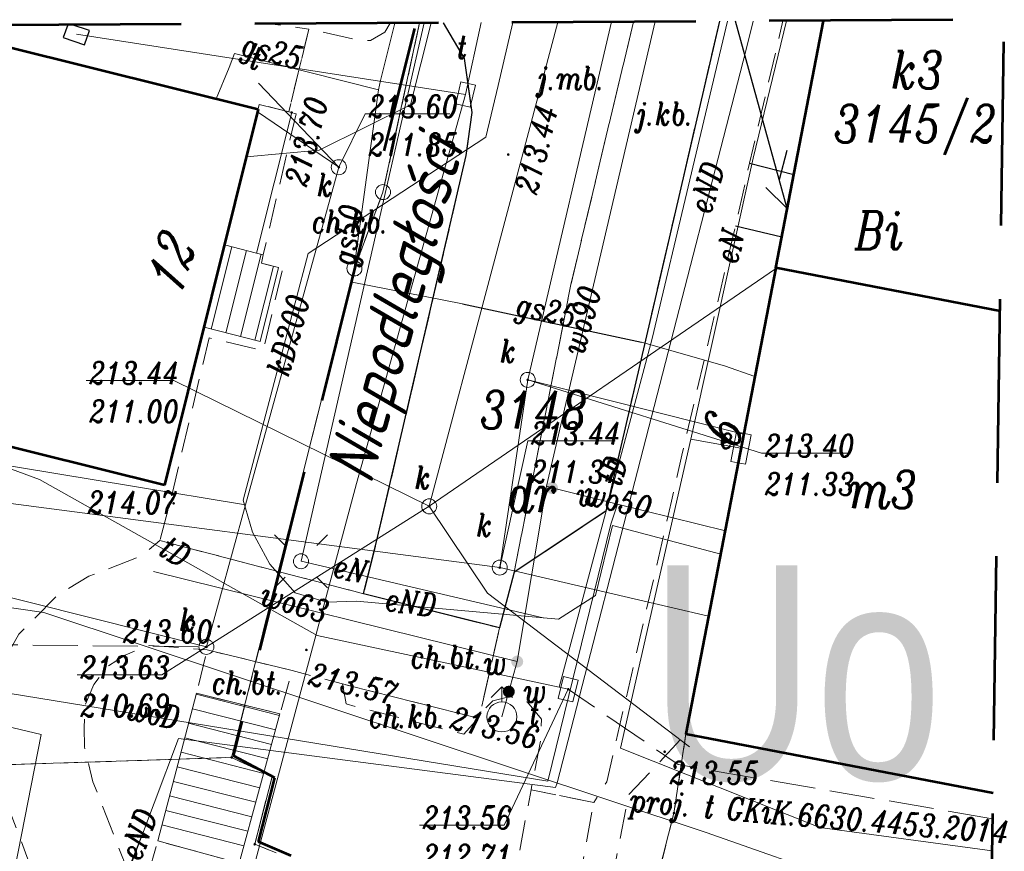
# Model space of a CAD drawing. Header units: metres. Extents: x 7415312 to 7415578, y 5538064 to 5538378.
# Tile 63 of 83: x 7415450 to 7415482, y 5538311 to 5538339. Entities that reach past the tile are written whole.
import ezdxf

# ---------------------------------------------------------------- set-up
doc = ezdxf.new("R2010")
doc.units = ezdxf.units.M
doc.header["$MEASUREMENT"] = 0
for name, pattern in [('1.0_0.5', [1.5, 1, -0.5]), ('1.5_0.5', [2, 1.5, -0.5]), ('DGN Style 3', [8.565382, 6.11813, -2.447252]), ('DGN Style 4', [9.795126, 4.894504, -2.447252, 0.006118, -2.447252]), ('EGBK02-500', [2, 1.5, -0.5]), ('EGBU01-500', [1, 0.5, -0.5])]:
    doc.linetypes.add(name, pattern=pattern)
for name, color, linetype, lineweight in [('202-punkt graniczny', 7, 'Continuous', 0), ('203-punkt graniczny', 7, 'Continuous', 0), ('352-schody', 7, 'Continuous', 0), ('994-Nazwa ulicy', 7, 'Continuous', 0), ('chodnik', 7, 'Continuous', 0), ('chodnik-Atr17', 7, 'Continuous', 0), ('EGBB01', 7, 'Continuous', 0), ('EGBD03', 3, 'Continuous', 0), ('EGBK02', 7, 'Continuous', 0), ('EGBU01', 7, 'Continuous', 0), ('hydrant', 7, 'Continuous', 0), ('inny obiekt zagospodarowania terenu', 7, 'Continuous', 0), ('jezdnia', 7, 'Continuous', 0), ('jezdnia-Atr17', 7, 'Continuous', 0), ('krawężnik', 7, 'Continuous', 0), ('latarnia', 7, 'Continuous', 0), ('LIN_Linie Rozgraniczajace', 3, 'Continuous', 53), ('obudowa ochronna przewodu', 7, 'Continuous', 0), ('pikieta sztuczna', 7, 'Continuous', 0), ('pikieta sztuczna-Atr2', 7, 'Continuous', 0), ('podjazd dla osób niepełnosprawnych', 7, 'Continuous', 0), ('przewód ciepłowniczy', 7, 'Continuous', 0), ('przewód elektroenergetyczny podziemny', 7, 'Continuous', 0), ('przewód elektroenergetyczny podziemny-Atr1', 7, 'Continuous', 0), ('przewód gazowy', 7, 'Continuous', 0), ('przewód gazowy-Atr1', 7, 'Continuous', 0), ('przewód kanalizacyjny', 7, 'Continuous', 0), ('przewód kanalizacyjny - ob. projektowany', 7, 'Continuous', 0), ('przewód kanalizacyjny-Atr1', 7, 'Continuous', 0), ('przewód telekomunikacyjny napowietrzny', 7, 'Continuous', 0), ('przewód telekomunikacyjny podziemny', 7, 'Continuous', 0), ('przewód telekomunikacyjny podziemny - ob. projektowany', 7, 'Continuous', 0), ('przewód telekomunikacyjny podziemny - ob. projektowany-Atr1', 7, 'Continuous', 0), ('przewód telekomunikacyjny podziemny-Atr1', 7, 'Continuous', 0), ('przewód wodociągowy', 7, 'Continuous', 0), ('przewód wodociągowy-Atr1', 7, 'Continuous', 0), ('rzedna', 7, 'Continuous', 0), ('rzedna-Atr2', 7, 'Continuous', 0), ('rzedna-Atr3', 7, 'Continuous', 0), ('schody w ciągu komunikacyjnym', 7, 'Continuous', 0), ('studnia kanalizacyjna', 7, 'Continuous', 0), ('studnia kanalizacyjna-Atr17', 7, 'Continuous', 0), ('szafa elektroenergetyczna lub kontener', 7, 'Continuous', 0), ('szafa elektroenergetyczna lub kontener-Atr17', 7, 'Continuous', 0), ('Warstwa 15', 7, 'Continuous', 0), ('Warstwa 2', 7, 'Continuous', 0), ('właz do komory lub kanału - okrągły', 7, 'Continuous', 0), ('właz do komory lub kanału - okrągły-Atr17', 7, 'Continuous', 0), ('właz do komory lub kanału - prostokątny', 7, 'Continuous', 0), ('właz do komory lub kanału - prostokątny-Atr17', 7, 'Continuous', 0), ('zasuwa lub zawór', 7, 'Continuous', 0), ('zasuwa lub zawór-Atr17', 7, 'Continuous', 0)]:
    doc.layers.add(name, color=color, linetype=linetype, lineweight=lineweight)
doc.styles.get("Standard").update_dxf_attribs({"font": 'Working1250.shx', "width": 0.75})

# ---------------------------------------------------------------- blocks, each defined once
blk = doc.blocks.new('US15')
at = {"color": 0, "linetype": 'Continuous', "lineweight": 13, "ltscale": 10}
blk.add_circle((0, 0), 2.5, dxfattribs=at)
blk = doc.blocks.new('US22')
at = {"color": 0, "linetype": 'Continuous', "lineweight": 13, "ltscale": 10}
blk.add_circle((0, 0), 2.5, dxfattribs=at)
blk = doc.blocks.new('SM01')
at = {"color": 0, "linetype": 'Continuous', "lineweight": 13, "ltscale": 10}
for p, q in [((-5.3, 5.31), (-8.83, 8.84)), ((5.31, 5.31), (8.84, 8.84)), ((-5.3, -5.3), (-8.83, -8.83)), ((5.31, -5.3), (8.84, -8.83))]:
    blk.add_line(p, q, dxfattribs=at)
blk.add_circle((0, 0), 2.5, dxfattribs=at)
blk = doc.blocks.new('SUPWP')
at = {"color": 0, "linetype": 'Continuous', "ltscale": 10, "flags": 128}
blk.add_lwpolyline([(-3.75, -2.5), (3.75, -2.5), (3.75, 2.5), (-3.75, 2.5), (-3.75, -2.5)], close=True, dxfattribs=at)
blk = doc.blocks.new('SUWH')
at = {"color": 0, "linetype": 'Continuous', "lineweight": -2, "ltscale": 10}
for p in [(-3.54, 6.46), (0, 5), (3.54, 6.46)]:
    blk.add_line(p, (0, 10), dxfattribs=at)
blk.add_circle((0, 0), 5, dxfattribs=at)
blk = doc.blocks.new('US18')
at = {"color": 0, "linetype": 'Continuous', "lineweight": 13, "ltscale": 10}
for p, q in [((-5, -2.5), (-5, 2.5)), ((-5, 2.5), (5, 2.5)), ((5, -2.5), (5, 2.5)), ((-5, -2.5), (5, -2.5))]:
    blk.add_line(p, q, dxfattribs=at)
blk = doc.blocks.new('203_1')
at = {"layer": '203-punkt graniczny', "linetype": 'Continuous', "lineweight": 0}
h = blk.add_hatch(color=7, dxfattribs=at)
edge = h.paths.add_edge_path()
edge.add_arc((0, 0), 0.45, 0, 360)
blk = doc.blocks.new('202_1')
at = {"layer": '202-punkt graniczny', "color": 7, "linetype": 'Continuous', "lineweight": 0}
blk.add_circle((0, 0), 2.5, dxfattribs=at)
blk = doc.blocks.new('PW01_1')
at = {"layer": 'pikieta sztuczna', "linetype": 'Continuous', "lineweight": 13}
h = blk.add_hatch(color=7, dxfattribs=at)
edge = h.paths.add_edge_path()
edge.add_arc((0, 0), 0.45, 0, 360)
blk = doc.blocks.new('PW01_3')
at = {"layer": 'rzedna', "linetype": 'Continuous', "lineweight": 13}
h = blk.add_hatch(color=14, dxfattribs=at)
edge = h.paths.add_edge_path()
edge.add_arc((0, 0), 0.45, 0, 360)
blk = doc.blocks.new('PW01_4')
at = {"layer": 'rzedna', "linetype": 'Continuous', "lineweight": 13}
h = blk.add_hatch(color=40, dxfattribs=at)
edge = h.paths.add_edge_path()
edge.add_arc((0, 0), 0.45, 0, 360)
blk = doc.blocks.new('US25_1')
at = {"layer": 'zasuwa lub zawór', "linetype": 'Continuous', "lineweight": 0}
h = blk.add_hatch(color=161, dxfattribs=at)
edge = h.paths.add_edge_path()
edge.add_arc((0, 0), 2, 0, 360)
blk = doc.blocks.new('US25_2')
at = {"layer": 'zasuwa lub zawór', "linetype": 'Continuous', "lineweight": 0}
h = blk.add_hatch(color=161, dxfattribs=at)
edge = h.paths.add_edge_path()
edge.add_arc((0, 0), 2, 0, 360)

msp = doc.modelspace()

# ---------------------------------------------------------------- linework, layer by layer
at = {"color": 7, "linetype": 'Continuous'}
for p, q in [((7415475.23, 5538332.7), (7415473.506, 5538338.941)), ((7415475.215, 5538334.632), (7415474.964, 5538333.664)), ((7415475.23, 5538332.7), (7415474.517, 5538333.402))]:
    msp.add_line(p, q, dxfattribs=at)
at = {"color": 7, "linetype": 'Continuous', "flags": 128}
msp.add_lwpolyline([(7415451.27, 5538338.82), (7415451.124, 5538338.395), (7415451.834, 5538338.152), (7415451.996, 5538338.625), (7415451.423, 5538338.821)], dxfattribs=at)
at = {"layer": '352-schody', "color": 7, "linetype": 'Continuous', "lineweight": 13, "flags": 128}
msp.add_lwpolyline([(7415456.49, 5538331.49), (7415457.56, 5538331.22), (7415457.78, 5538331.16), (7415457.72, 5538330.89), (7415458.29, 5538330.74), (7415457.68, 5538328.28), (7415455.81, 5538328.75), (7415456.49, 5538331.49)], close=True, dxfattribs=at)
msp.add_lwpolyline([(7415456.49, 5538331.49), (7415457.56, 5538331.22), (7415457.78, 5538331.16), (7415457.72, 5538330.89), (7415458.29, 5538330.74), (7415457.68, 5538328.28), (7415455.81, 5538328.75), (7415456.49, 5538331.49)], close=True, dxfattribs=at)
for points in [[(7415456.052, 5538328.689), (7415456.741, 5538331.427)], [(7415456.537, 5538328.567), (7415457.225, 5538331.304)], [(7415457.022, 5538328.445), (7415457.709, 5538331.179)], [(7415457.507, 5538328.323), (7415458.125, 5538330.783)]]:
    msp.add_lwpolyline(points, dxfattribs=at)
at = {"layer": 'chodnik', "color": 7, "linetype": '1.0_0.5', "lineweight": 13, "flags": 128}
for points in [[(7415446.418, 5538338.794), (7415457.61, 5538336.01), (7415457.65, 5538336.17), (7415458.63, 5538335.92), (7415459.3, 5538338.68), (7415457.992, 5538338.857)], [(7415462.004, 5538338.879), (7415461.83, 5538338.58), (7415461.35, 5538338.3), (7415460.97, 5538338.3), (7415459.3, 5538338.68), (7415458.63, 5538335.92), (7415458.88, 5538335.86), (7415457.78, 5538331.16), (7415457.72, 5538330.89), (7415458.29, 5538330.74), (7415458.43, 5538330.7), (7415457.78, 5538327.97), (7415455.98, 5538328.4), (7415454.77, 5538323.3), (7415454.34, 5538321.65), (7415461.12, 5538319.88), (7415461.59, 5538321.75), (7415464.54, 5538334.47), (7415464.74, 5538335.9), (7415464.48, 5538337.7), (7415463.785, 5538338.888)], [(7415472.976, 5538338.938), (7415469.19, 5538322.63), (7415466.14, 5538320.6), (7415465.65, 5538318.74), (7415465.01, 5538315.9), (7415465.43, 5538316.31), (7415466.05, 5538316.47), (7415466.58, 5538316.27), (7415467.05, 5538315.7), (7415467.02, 5538314.97), (7415466.7, 5538313.35), (7415468.79, 5538312.93), (7415469.22, 5538313.62), (7415471.38, 5538322.96), (7415471.72, 5538324.49), (7415473.57, 5538332.39), (7415473.91, 5538333.92), (7415475.086, 5538338.95)], [(7415481.928, 5538302.593), (7415479.37, 5538304.11), (7415478.79, 5538303.03), (7415473.92, 5538305.52), (7415468.44, 5538308.05), (7415467.98, 5538308.59), (7415468.79, 5538312.93), (7415466.7, 5538313.35), (7415465.62, 5538307.62), (7415465.87, 5538307.59), (7415466.87, 5538307.13), (7415481.881, 5538299.323)]]:
    msp.add_lwpolyline(points, dxfattribs=at)
for points in [[(7415448.81, 5538314.47), (7415449.36, 5538312.61), (7415450.71, 5538308.97), (7415451.74, 5538306.29), (7415451.88, 5538305.43), (7415451.78, 5538304.45), (7415451.51, 5538303.05), (7415454.81, 5538302.18), (7415455.15, 5538304.4), (7415454.9, 5538305.89), (7415454.54, 5538307.46), (7415453.68, 5538309.62), (7415452.11, 5538313.62), (7415451.83, 5538314.78), (7415451.82, 5538315.43), (7415451.86, 5538316.2), (7415452.14, 5538316.86), (7415452.59, 5538317.45), (7415453.18, 5538317.84), (7415454, 5538318.16), (7415455.92, 5538318.01), (7415458.75, 5538317.32), (7415460.42, 5538316.88), (7415464.94, 5538315.74), (7415465.01, 5538315.9), (7415465.65, 5538318.74), (7415461.12, 5538319.88), (7415454.34, 5538321.65), (7415453.73, 5538321.14), (7415451.98, 5538320.46), (7415450.94, 5538319.84), (7415449.64, 5538318.53), (7415449.03, 5538317.44), (7415448.75, 5538315.65), (7415448.81, 5538314.47)], [(7415455.56, 5538316.57), (7415458.34, 5538315.88), (7415458.75, 5538317.32), (7415455.92, 5538318.01), (7415455.56, 5538316.57)], [(7415460.42, 5538316.88), (7415460.54, 5538316.21), (7415464.46, 5538315.2), (7415464.94, 5538315.74), (7415460.42, 5538316.88)], [(7415456.98, 5538310.91), (7415454.27, 5538311.65), (7415453.68, 5538309.62), (7415454.54, 5538307.46), (7415454.9, 5538305.89), (7415455.15, 5538304.4), (7415456.98, 5538310.91)]]:
    msp.add_lwpolyline(points, close=True, dxfattribs=at)
at = {"layer": 'EGBB01', "color": 7, "linetype": 'Continuous', "lineweight": 53, "flags": 128}
for points in [[(7415446.416, 5538338.794), (7415457.61, 5538336.01)], [(7415474.85, 5538330.73), (7415476.44, 5538338.957)], [(7415457.61, 5538336.01), (7415454.5, 5538323.49)], [(7415474.85, 5538330.73), (7415471.86, 5538315.22)], [(7415482.318, 5538329.288), (7415474.85, 5538330.73)], [(7415482.318, 5538329.288), (7415474.85, 5538330.73)], [(7415454.5, 5538323.49), (7415436.99, 5538327.84)], [(7415471.86, 5538315.22), (7415482.084, 5538313.25)]]:
    msp.add_lwpolyline(points, dxfattribs=at)
at = {"layer": 'EGBD03', "linetype": 'Continuous', "lineweight": 13, "flags": 128}
for points in [[(7415462.99, 5538338.884), (7415461.77, 5538333.25)], [(7415476.44, 5538338.957), (7415474.85, 5538330.73)], [(7415461.77, 5538333.25), (7415460.82, 5538330.71)], [(7415460.82, 5538330.71), (7415456.73, 5538314.43)], [(7415471.86, 5538315.22), (7415474.85, 5538330.73)], [(7415482.318, 5538329.288), (7415474.85, 5538330.73)], [(7415471.86, 5538315.22), (7415471.46, 5538312.58)], [(7415456.73, 5538314.43), (7415449.04, 5538314.18)], [(7415458.08, 5538313.8), (7415456.73, 5538314.43)], [(7415458.08, 5538313.8), (7415457.5, 5538311.54)], [(7415470.57, 5538309.08), (7415471.46, 5538312.58)], [(7415458.21, 5538311.25), (7415457.5, 5538311.54)]]:
    msp.add_lwpolyline(points, dxfattribs=at)
at = {"layer": 'EGBK02', "color": 96, "linetype": 'EGBK02-500', "lineweight": 13, "flags": 128}
for points in [[(7415456.73, 5538314.43), (7415449.04, 5538314.18)], [(7415458.08, 5538313.8), (7415456.73, 5538314.43)], [(7415457.5, 5538311.54), (7415458.08, 5538313.8)], [(7415458.21, 5538311.25), (7415457.5, 5538311.54)]]:
    msp.add_lwpolyline(points, dxfattribs=at)
at = {"layer": 'EGBU01', "color": 96, "linetype": 'EGBU01-500', "lineweight": 13, "flags": 128}
for points in [[(7415462.99, 5538338.884), (7415461.77, 5538333.25)], [(7415461.77, 5538333.25), (7415462.99, 5538338.884)], [(7415476.44, 5538338.957), (7415474.85, 5538330.73)], [(7415474.85, 5538330.73), (7415476.44, 5538338.957)], [(7415461.77, 5538333.25), (7415460.82, 5538330.71)], [(7415460.82, 5538330.71), (7415461.77, 5538333.25)], [(7415460.82, 5538330.71), (7415456.73, 5538314.43)], [(7415456.73, 5538314.43), (7415460.82, 5538330.71)], [(7415474.85, 5538330.73), (7415471.86, 5538315.22)], [(7415471.86, 5538315.22), (7415474.85, 5538330.73)], [(7415474.85, 5538330.73), (7415482.318, 5538329.288)], [(7415482.318, 5538329.288), (7415474.85, 5538330.73)], [(7415471.86, 5538315.22), (7415471.46, 5538312.58)], [(7415471.46, 5538312.58), (7415471.86, 5538315.22)], [(7415456.73, 5538314.43), (7415449.04, 5538314.18)], [(7415449.04, 5538314.18), (7415456.73, 5538314.43)], [(7415458.08, 5538313.8), (7415456.73, 5538314.43)], [(7415456.73, 5538314.43), (7415458.08, 5538313.8)], [(7415457.5, 5538311.54), (7415458.08, 5538313.8)], [(7415458.08, 5538313.8), (7415457.5, 5538311.54)], [(7415471.46, 5538312.58), (7415470.57, 5538309.08)], [(7415470.57, 5538309.08), (7415471.46, 5538312.58)], [(7415458.21, 5538311.25), (7415457.5, 5538311.54)], [(7415457.5, 5538311.54), (7415458.21, 5538311.25)]]:
    msp.add_lwpolyline(points, dxfattribs=at)
at = {"layer": 'inny obiekt zagospodarowania terenu', "color": 7, "linetype": '1.0_0.5', "lineweight": 13, "flags": 128}
msp.add_lwpolyline([(7415479.64, 5538303.33), (7415469.07, 5538308.59), (7415469.94, 5538313.17), (7415471.86, 5538315.22)], dxfattribs=at)
at = {"layer": 'jezdnia', "color": 7, "linetype": '1.5_0.5', "lineweight": 13, "flags": 128}
for points in [[(7415463.785, 5538338.888), (7415464.48, 5538337.7), (7415464.74, 5538335.9), (7415464.54, 5538334.47), (7415461.59, 5538321.75), (7415461.12, 5538319.88), (7415465.65, 5538318.74), (7415466.14, 5538320.6), (7415468.03, 5538330.18), (7415470.111, 5538338.923)], [(7415470.111, 5538338.923), (7415468.03, 5538330.18), (7415466.14, 5538320.6), (7415469.19, 5538322.63), (7415472.976, 5538338.938)]]:
    msp.add_lwpolyline(points, dxfattribs=at)
at = {"layer": 'krawężnik', "color": 7, "linetype": 'Continuous', "lineweight": 30, "flags": 128}
for points in [[(7415472.976, 5538338.938), (7415469.19, 5538322.63), (7415466.14, 5538320.6), (7415465.65, 5538318.74), (7415461.12, 5538319.88), (7415461.59, 5538321.75), (7415464.54, 5538334.47), (7415464.74, 5538335.9), (7415464.48, 5538337.7), (7415463.785, 5538338.888)], [(7415475.45, 5538333.83), (7415473.98, 5538334.2)], [(7415475.05, 5538331.75), (7415473.51, 5538332.12)]]:
    msp.add_lwpolyline(points, dxfattribs=at)
at = {"layer": 'LIN_Linie Rozgraniczajace', "color": 161, "linetype": 'DGN Style 3', "lineweight": 53, "flags": 128}
msp.add_lwpolyline([(7415481.856, 5538300.123), (7415473.033, 5538305.288), (7415469.669, 5538306.59), (7415458.17, 5538311.385), (7415457.63, 5538311.625), (7415458.17, 5538313.753), (7415456.795, 5538314.481), (7415462.826, 5538338.692)], dxfattribs=at)
at = {"layer": 'obudowa ochronna przewodu', "color": 42, "linetype": 'Continuous', "lineweight": 30, "true_color": 0xdaa520, "flags": 128}
msp.add_lwpolyline([(7415464.42, 5538329.53), (7415470.38, 5538328.26)], dxfattribs=at)
at = {"layer": 'podjazd dla osób niepełnosprawnych', "color": 7, "linetype": 'Continuous', "lineweight": 13, "flags": 128}
msp.add_lwpolyline([(7415457.65, 5538336.17), (7415458.73, 5538335.9), (7415457.56, 5538331.22), (7415456.49, 5538331.49), (7415457.65, 5538336.17)], close=True, dxfattribs=at)
at = {"layer": 'przewód ciepłowniczy', "color": 211, "linetype": 'Continuous', "lineweight": 13, "flags": 128}
msp.add_lwpolyline([(7415448.78, 5538306.09), (7415448.73, 5538306.82), (7415450.39, 5538315.19), (7415442.27, 5538317.12), (7415443.44, 5538323.46), (7415436.35, 5538325.32)], dxfattribs=at)
at = {"layer": 'przewód elektroenergetyczny podziemny', "color": 1, "linetype": 'Continuous', "lineweight": 13, "flags": 128}
for points in [[(7415473.02, 5538321.2), (7415469.41, 5538322.15), (7415468.85, 5538319.82), (7415467.62, 5538319.03), (7415460.89, 5538319.63), (7415459.9, 5538319.6), (7415458.85, 5538319.91), (7415458, 5538320.86), (7415457.42, 5538321.93), (7415457.11, 5538323), (7415459.28, 5538331.21), (7415465.2, 5538335.08), (7415465.61, 5538336.8), (7415466.09, 5538338.901)], [(7415463.145, 5538338.885), (7415459.04, 5538320.96), (7415467.1, 5538319.08)], [(7415467.57, 5538313.58), (7415473.85, 5538337.95), (7415474.093, 5538338.944)], [(7415475.202, 5538338.95), (7415474.1, 5538334.38), (7415472.02, 5538325.03), (7415469.68, 5538314.74), (7415476.32, 5538312.1), (7415482.056, 5538311.316)], [(7415398.45, 5538325.8), (7415413.59, 5538324.15), (7415429.78, 5538322.25), (7415450.48, 5538319.25), (7415472.53, 5538311.93), (7415482.016, 5538308.602)], [(7415472.02, 5538325.03), (7415473.69, 5538324.73)], [(7415451.92, 5538306.24), (7415452.53, 5538308.6), (7415454.96, 5538315.06), (7415467.51, 5538313.43), (7415467.57, 5538313.58)], [(7415451.02, 5538305.04), (7415453.74, 5538311.83)]]:
    msp.add_lwpolyline(points, dxfattribs=at)
at = {"layer": 'przewód gazowy', "color": 42, "linetype": 'Continuous', "lineweight": 13, "true_color": 0xdaa520, "flags": 128}
for points in [[(7415463.375, 5538338.886), (7415462.69, 5538336.16), (7415459.65, 5538334.65), (7415457.22, 5538334.42)], [(7415462.161, 5538338.88), (7415461.69, 5538336.97), (7415461.62, 5538336.65), (7415460.74, 5538330.25), (7415460.57, 5538329.75)], [(7415461.62, 5538336.65), (7415456.82, 5538337.87), (7415456.65, 5538337.4), (7415456.22, 5538336.35)], [(7415460.74, 5538330.25), (7415464.42, 5538329.53), (7415470.38, 5538328.26), (7415473.14, 5538327.47), (7415474.15, 5538327.11)]]:
    msp.add_lwpolyline(points, dxfattribs=at)
at = {"layer": 'przewód kanalizacyjny', "color": 14, "linetype": 'Continuous', "lineweight": 13, "flags": 128}
for points in [[(7415455.89, 5538318.11), (7415463.31, 5538322.79), (7415467.598, 5538338.909)], [(7415465.66, 5538320.75), (7415466.59, 5538327), (7415469.382, 5538338.919)], [(7415457.62, 5538336.88), (7415460.3, 5538334.08)], [(7415460.3, 5538334.08), (7415457.59, 5538335.92)], [(7415457.19, 5538322.84), (7415460.3, 5538334.08)], [(7415474.84, 5538330.7), (7415463.31, 5538322.79)], [(7415473.78, 5538325.19), (7415466.59, 5538327)], [(7415442.11, 5538324.91), (7415445.89, 5538324.7), (7415457.19, 5538322.84)], [(7415411.58, 5538324.68), (7415437.7, 5538317.58), (7415440.3, 5538322.03), (7415455.89, 5538318.11), (7415457.19, 5538322.84)], [(7415416.36, 5538312.28), (7415418.68, 5538311.92), (7415421.18, 5538311.35), (7415422.55, 5538316.41), (7415443.56, 5538314.22), (7415445.84, 5538322.63), (7415447.5, 5538323.13), (7415465.66, 5538320.75)], [(7415463.31, 5538322.79), (7415465.25, 5538319.9), (7415471.98, 5538314.78)], [(7415472.61, 5538319.13), (7415465.66, 5538320.75)]]:
    msp.add_lwpolyline(points, dxfattribs=at)
at = {"layer": 'przewód kanalizacyjny - ob. projektowany', "color": 14, "linetype": '1.5_0.5', "lineweight": 13, "flags": 128}
msp.add_lwpolyline([(7415438.11, 5538318.3), (7415455.89, 5538318.11)], dxfattribs=at)
at = {"layer": 'przewód telekomunikacyjny napowietrzny', "color": 40, "linetype": 'Continuous', "lineweight": 13, "flags": 128}
msp.add_lwpolyline([(7415473.506, 5538338.941), (7415475.23, 5538332.7)], dxfattribs=at)
at = {"layer": 'przewód telekomunikacyjny podziemny', "color": 40, "linetype": 'Continuous', "lineweight": 13, "flags": 128}
for points in [[(7415464.52, 5538336.5), (7415465.04, 5538338.895)], [(7415467.64, 5538316.77), (7415470.73, 5538328.38), (7415473.246, 5538338.94)], [(7415464.52, 5538336.5), (7415451.56, 5538338.51)], [(7415480.025, 5538172.272), (7415431.93, 5538213.82), (7415438, 5538234.57), (7415454.04, 5538297.24), (7415454.01, 5538297.85), (7415460.89, 5538323.55), (7415464.52, 5538336.5)], [(7415443.32, 5538326.27), (7415450.33, 5538323.68), (7415459.58, 5538318.49), (7415467.64, 5538316.77), (7415467.94, 5538316.7)]]:
    msp.add_lwpolyline(points, dxfattribs=at)
at = {"layer": 'przewód telekomunikacyjny podziemny - ob. projektowany', "color": 40, "linetype": '1.5_0.5', "lineweight": 13, "flags": 128}
msp.add_lwpolyline([(7415482.071, 5538312.387), (7415471.6, 5538314.19), (7415467.94, 5538316.7)], dxfattribs=at)
at = {"layer": 'przewód wodociągowy', "color": 161, "linetype": 'Continuous', "lineweight": 13, "flags": 128}
for points in [[(7415470.832, 5538338.927), (7415467.21, 5538323.46)], [(7415467.21, 5538323.46), (7415466.24, 5538317.62)], [(7415467.21, 5538323.46), (7415467.4, 5538323.4)], [(7415469.58, 5538322.86), (7415467.4, 5538323.4)], [(7415446.69, 5538316.99), (7415467.26, 5538313.64), (7415469.36, 5538322.2), (7415469.58, 5538322.86)], [(7415469.58, 5538322.86), (7415473.18, 5538321.97)], [(7415466.24, 5538317.62), (7415454.13, 5538320.62)], [(7415466.24, 5538317.62), (7415465.96, 5538316.62), (7415465.73, 5538315.78)]]:
    msp.add_lwpolyline(points, dxfattribs=at)
at = {"layer": 'rzedna-Atr2', "color": 14, "lineweight": 13, "flags": 128}
for points in [[(7415460.3, 5538334.08), (7415461.18, 5538335.86), (7415463.997, 5538335.86)], [(7415463.31, 5538322.79), (7415454.8, 5538326.98), (7415451.883, 5538326.98)], [(7415466.59, 5538327), (7415474.38, 5538324.56), (7415477.26, 5538324.56)], [(7415465.66, 5538320.75), (7415466.59, 5538324.97), (7415469.507, 5538324.97)], [(7415455.89, 5538318.11), (7415454.41, 5538317.18), (7415451.588, 5538317.18)]]:
    msp.add_lwpolyline(points, dxfattribs=at)
at = {"layer": 'rzedna-Atr2', "color": 7, "lineweight": 13, "flags": 128}
msp.add_lwpolyline([(7415467.94, 5538316.7), (7415465.81, 5538312.18), (7415462.988, 5538312.18)], dxfattribs=at)
at = {"layer": 'schody w ciągu komunikacyjnym', "color": 7, "linetype": 'Continuous', "lineweight": 13, "flags": 128}
msp.add_lwpolyline([(7415455.56, 5538316.57), (7415454.27, 5538311.65), (7415456.98, 5538310.91), (7415458.34, 5538315.88), (7415455.56, 5538316.57)], close=True, dxfattribs=at)
for points in [[(7415455.551, 5538316.536), (7415458.326, 5538315.83)], [(7415455.424, 5538316.052), (7415458.194, 5538315.348)], [(7415455.297, 5538315.568), (7415458.062, 5538314.865)], [(7415455.171, 5538315.085), (7415457.93, 5538314.383)], [(7415455.044, 5538314.601), (7415457.798, 5538313.9)], [(7415454.917, 5538314.117), (7415457.666, 5538313.418)], [(7415454.79, 5538313.634), (7415457.534, 5538312.936)], [(7415454.663, 5538313.15), (7415457.402, 5538312.453)], [(7415454.537, 5538312.667), (7415457.27, 5538311.971)], [(7415454.41, 5538312.183), (7415457.138, 5538311.489)]]:
    msp.add_lwpolyline(points, dxfattribs=at)
at = {"layer": 'Warstwa 15', "color": 7, "linetype": 'DGN Style 3', "lineweight": 53, "flags": 128}
msp.add_lwpolyline([(7415339.16, 5538338.21), (7415341.35, 5538164.22), (7415479.92, 5538165.07), (7415482.46, 5538338.99), (7415339.16, 5538338.21)], close=True, dxfattribs=at)

# ---------------------------------------------------------------- block references
at = {"layer": '202-punkt graniczny', "color": 7, "linetype": 'Continuous', "lineweight": 0, "xscale": 0.1, "yscale": 0.1, "zscale": 0.1}
for p in [(7415461.77, 5538333.25), (7415460.82, 5538330.71)]:
    msp.add_blockref('202_1', p, dxfattribs=at)
at = {"layer": '203-punkt graniczny', "color": 7, "linetype": 'Continuous', "lineweight": 0, "xscale": 0.1, "yscale": 0.1, "zscale": 0.1}
for p in [(7415474.85, 5538330.73), (7415471.86, 5538315.22), (7415456.73, 5538314.43), (7415458.08, 5538313.8), (7415471.46, 5538312.58), (7415457.5, 5538311.54)]:
    msp.add_blockref('203_1', p, dxfattribs=at)
at = {"layer": 'hydrant', "color": 150, "linetype": 'Continuous', "lineweight": 13, "xscale": 0.1, "yscale": 0.1, "zscale": 0.1}
msp.add_blockref('SUWH', (7415465.73, 5538315.78), dxfattribs=at)
at = {"layer": 'latarnia', "color": 7, "linetype": 'Continuous', "lineweight": 13, "xscale": 0.1, "yscale": 0.1, "zscale": 0.1}
msp.add_blockref('SM01', (7415459.04, 5538320.96), dxfattribs=at)
at = {"layer": 'pikieta sztuczna', "color": 7, "linetype": 'Continuous', "lineweight": 13, "xscale": 0.1, "yscale": 0.1, "zscale": 0.1}
for p in [(7415458.73, 5538335.9), (7415465.94, 5538334.5), (7415454.8, 5538322.89), (7415456.3, 5538318.79), (7415459.22, 5538318.01), (7415467.32, 5538316.04), (7415471.15, 5538314.62)]:
    msp.add_blockref('PW01_1', p, dxfattribs=at)
at = {"layer": 'rzedna', "color": 14, "linetype": 'Continuous', "lineweight": 13, "xscale": 0.1, "yscale": 0.1, "zscale": 0.1}
for p in [(7415460.3, 5538334.08), (7415466.59, 5538327), (7415463.31, 5538322.79), (7415465.66, 5538320.75), (7415455.89, 5538318.11)]:
    msp.add_blockref('PW01_3', p, dxfattribs=at)
at = {"layer": 'rzedna', "color": 40, "linetype": 'Continuous', "lineweight": 13, "xscale": 0.1, "yscale": 0.1, "zscale": 0.1, "rotation": 76.36}
msp.add_blockref('PW01_4', (7415467.94, 5538316.7), dxfattribs=at)
at = {"layer": 'studnia kanalizacyjna', "color": 14, "linetype": 'Continuous', "lineweight": 13, "xscale": 0.1, "yscale": 0.1, "zscale": 0.1}
msp.add_blockref('US15', (7415460.3, 5538334.08), dxfattribs=at)
at = {"layer": 'szafa elektroenergetyczna lub kontener', "color": 1, "linetype": 'Continuous', "lineweight": 13, "xscale": 0.1, "yscale": 0.1, "zscale": 0.1, "rotation": 79.038}
msp.add_blockref('US18', (7415473.69, 5538324.73), dxfattribs=at)
at = {"layer": 'właz do komory lub kanału - okrągły', "color": 7, "linetype": 'Continuous', "lineweight": 13, "xscale": 0.1, "yscale": 0.1, "zscale": 0.1}
for p in [(7415466.59, 5538327), (7415463.31, 5538322.79), (7415465.66, 5538320.75), (7415455.89, 5538318.11)]:
    msp.add_blockref('US22', p, dxfattribs=at)
at = {"layer": 'właz do komory lub kanału - prostokątny', "color": 7, "linetype": 'Continuous', "lineweight": 13, "xscale": 0.1, "yscale": 0.1, "zscale": 0.1}
for p, rotation in [((7415464.52, 5538336.5), 76.803), ((7415467.94, 5538316.7), 76.36)]:
    msp.add_blockref('SUPWP', p, dxfattribs=dict(at, rotation=rotation))
at = {"layer": 'zasuwa lub zawór', "color": 161, "linetype": 'Continuous', "lineweight": 0, "xscale": 0.1, "yscale": 0.1, "zscale": 0.1}
for name, p, rotation in [('US25_1', (7415467.4, 5538323.4), 344.086), ('US25_2', (7415466.24, 5538317.62), 357.0799999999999), ('US25_1', (7415465.96, 5538316.62), 1.254)]:
    msp.add_blockref(name, p, dxfattribs=dict(at, rotation=rotation))

# ---------------------------------------------------------------- texts
at = {"layer": '994-Nazwa ulicy', "color": 7, "linetype": 'Continuous', "lineweight": 13, "insert": (7415462.383, 5538329.266), "char_height": 1.61227, "attachment_point": 5, "rotation": 74.742, "line_spacing_factor": 0.6}
msp.add_mtext('\\FITALIC_1250;\\Q15;\\H1x;\\W0.8;Niepodległości', dxfattribs=at)
at = {"layer": 'chodnik-Atr17', "color": 7, "lineweight": 13, "char_height": 0.75, "attachment_point": 7, "line_spacing_factor": 0.6}
for s, insert in [('\\FITALIC_1250;\\H1x;\\W0.8;ch.kb.', (7415459.4, 5538331.89)), ('\\FITALIC_1250;\\H1x;\\W0.8;ch.bt.', (7415462.69, 5538317.4)), ('\\FITALIC_1250;\\H1x;\\W0.8;ch.bt.', (7415456.07, 5538316.54)), ('\\FITALIC_1250;\\H1x;\\W0.8;ch.kb.', (7415461.3, 5538315.42))]:
    msp.add_mtext(s, dxfattribs=dict(at, insert=insert))
at = {"layer": 'EGBB01', "color": 7, "linetype": 'Continuous', "lineweight": 53, "char_height": 1.25, "attachment_point": 5, "line_spacing_factor": 0.6}
for s, insert in [('\\FITALIC_1250;\\H1x;\\W0.8;k3', (7415479.576, 5538337.322)), ('\\FITALIC_1250;\\H1x;\\W0.8;m3', (7415478.413, 5538323.35))]:
    msp.add_mtext(s, dxfattribs=dict(at, insert=insert))
for s, insert, rotation in [('\\FITALIC_1250;\\Q15;\\H1x;\\W0.8;12', (7415454.683, 5538330.79), 73.722), ('\\FITALIC_1250;\\Q15;\\H1x;\\W0.8;9', (7415473.13, 5538325.546), 256.76)]:
    msp.add_mtext(s, dxfattribs=dict(at, insert=insert, rotation=rotation))
at = {"layer": 'EGBD03', "linetype": 'Continuous', "lineweight": 13, "char_height": 1.25, "attachment_point": 7, "line_spacing_factor": 0.6}
for s, insert in [('\\FITALIC_1250;\\H1x;\\W0.8;3145/2', (7415476.778, 5538334.487)), ('\\FITALIC_1250;\\H1x;\\W0.8;3148', (7415464.995, 5538325.38))]:
    msp.add_mtext(s, dxfattribs=dict(at, insert=insert))
at = {"layer": 'EGBU01', "color": 96, "linetype": 'EGBU01-500', "lineweight": 13, "char_height": 1.25, "attachment_point": 7, "line_spacing_factor": 0.6}
for s, insert in [('\\FITALIC_1250;\\H1x;\\W0.8;Bi', (7415477.482, 5538331.356)), ('\\FITALIC_1250;\\H1x;\\W0.8;dr', (7415465.91, 5538322.593))]:
    msp.add_mtext(s, dxfattribs=dict(at, insert=insert))
at = {"layer": 'jezdnia-Atr17', "color": 7, "lineweight": 13, "char_height": 0.75, "attachment_point": 7, "line_spacing_factor": 0.6}
for s, insert in [('\\FITALIC_1250;\\H1x;\\W0.8;j.mb.', (7415466.932, 5538336.416)), ('\\FITALIC_1250;\\H1x;\\W0.8;j.kb.', (7415470.22, 5538335.23))]:
    msp.add_mtext(s, dxfattribs=dict(at, insert=insert))
at = {"layer": 'pikieta sztuczna-Atr2', "color": 7, "lineweight": 13, "char_height": 0.75, "attachment_point": 7, "line_spacing_factor": 0.6}
for s, insert, rotation in [('\\FITALIC_1250;\\H1x;\\W0.8;213.70', (7415459.223, 5538333.409), 75.963), ('\\FITALIC_1250;\\H1x;\\W0.8;213.44', (7415466.882, 5538333.139), 75.861), ('\\FITALIC_1250;\\H1x;\\W0.8;213.57', (7415459.251, 5538316.867), 346.33), ('\\FITALIC_1250;\\H1x;\\W0.8;213.56', (7415463.961, 5538315.407), 346.33)]:
    msp.add_mtext(s, dxfattribs=dict(at, insert=insert, rotation=rotation))
for s, insert in [('\\FITALIC_1250;\\H1x;\\W0.8;214.07', (7415451.94, 5538322.54)), ('\\FITALIC_1250;\\H1x;\\W0.8;213.60', (7415453.12, 5538318.25)), ('\\FITALIC_1250;\\H1x;\\W0.8;213.55', (7415471.32, 5538313.54))]:
    msp.add_mtext(s, dxfattribs=dict(at, insert=insert))
at = {"layer": 'przewód elektroenergetyczny podziemny-Atr1', "color": 1, "lineweight": 13, "char_height": 0.75, "attachment_point": 8, "line_spacing_factor": 0.6}
for s, insert, rotation in [('\\FITALIC_1250;\\H1x;\\W0.8;eND', (7415472.909, 5538333.298), 73.218), ('\\FITALIC_1250;\\H1x;\\W0.8;eN', (7415473.682, 5538331.356), 75.094), ('\\FITALIC_1250;\\H1x;\\W0.8;eN', (7415460.613, 5538320.337), 346.87), ('\\FITALIC_1250;\\H1x;\\W0.8;eND', (7415462.658, 5538319.222), 352.625), ('\\FITALIC_1250;\\H1x;\\W0.8;eND', (7415453.974, 5538311.742), 69.385)]:
    msp.add_mtext(s, dxfattribs=dict(at, insert=insert, rotation=rotation))
at = {"layer": 'przewód gazowy-Atr1', "color": 42, "lineweight": 13, "true_color": 0xdaa520, "char_height": 0.75, "attachment_point": 8, "line_spacing_factor": 0.6}
for s, insert, rotation in [('\\FITALIC_1250;\\H1x;\\W0.8;gs25', (7415457.938, 5538337.328), 345.739), ('\\FITALIC_1250;\\H1x;\\W0.8;gs50', (7415461.198, 5538331.746), 82.171), ('\\FITALIC_1250;\\H1x;\\W0.8;gs25', (7415467.098, 5538328.705), 347.97)]:
    msp.add_mtext(s, dxfattribs=dict(at, insert=insert, rotation=rotation))
at = {"layer": 'przewód kanalizacyjny-Atr1', "color": 14, "lineweight": 13, "insert": (7415458.981, 5538328.393), "char_height": 0.75, "attachment_point": 8, "rotation": 74.534, "line_spacing_factor": 0.6}
msp.add_mtext('\\FITALIC_1250;\\H1x;\\W0.8;kD200', dxfattribs=at)
at = {"layer": 'przewód telekomunikacyjny podziemny - ob. projektowany-Atr1', "color": 40, "lineweight": 13, "insert": (7415476.252, 5538311.854), "char_height": 0.75, "attachment_point": 8, "rotation": 355.088, "line_spacing_factor": 0.6}
msp.add_mtext('\\FITALIC_1250;\\H1x;\\W0.8;proj. t GKiK.6630.4453.2014', dxfattribs=at)
at = {"layer": 'przewód telekomunikacyjny podziemny-Atr1', "color": 40, "lineweight": 13, "char_height": 0.75, "attachment_point": 8, "line_spacing_factor": 0.6}
for s, insert, rotation in [('\\FITALIC_1250;\\H1x;\\W0.8;t', (7415457.462, 5538337.345), 348.83), ('\\FITALIC_1250;\\H1x;\\W0.8;tD', (7415469.792, 5538323.876), 75.096), ('\\FITALIC_1250;\\H1x;\\W0.8;tD', (7415454.659, 5538320.967), 328.384)]:
    msp.add_mtext(s, dxfattribs=dict(at, insert=insert, rotation=rotation))
at = {"layer": 'przewód wodociągowy-Atr1', "color": 161, "lineweight": 13, "char_height": 0.75, "attachment_point": 8, "line_spacing_factor": 0.6}
for s, insert, rotation in [('\\FITALIC_1250;\\H1x;\\W0.8;wo90', (7415468.741, 5538328.893), 74.493), ('\\FITALIC_1250;\\H1x;\\W0.8;wo50', (7415469.5, 5538322.627), 346.087), ('\\FITALIC_1250;\\H1x;\\W0.8;wo63', (7415458.73, 5538319.22), 343.759), ('\\FITALIC_1250;\\H1x;\\W0.8;woD', (7415454.03, 5538315.545), 348.427)]:
    msp.add_mtext(s, dxfattribs=dict(at, insert=insert, rotation=rotation))
at = {"layer": 'rzedna-Atr2', "color": 14, "lineweight": 13, "char_height": 0.75, "attachment_point": 7, "line_spacing_factor": 0.6}
for s, insert in [('\\FITALIC_1250;\\H1x;\\W0.8;213.60', (7415461.29, 5538335.733)), ('\\FITALIC_1250;\\H1x;\\W0.8;213.44', (7415451.993, 5538326.853)), ('\\FITALIC_1250;\\H1x;\\W0.8;213.44', (7415466.7, 5538324.843)), ('\\FITALIC_1250;\\H1x;\\W0.8;213.40', (7415474.49, 5538324.432)), ('\\FITALIC_1250;\\H1x;\\W0.8;213.63', (7415451.698, 5538317.053))]:
    msp.add_mtext(s, dxfattribs=dict(at, insert=insert))
at = {"layer": 'rzedna-Atr2', "color": 40, "lineweight": 13, "insert": (7415463.098, 5538312.053), "char_height": 0.75, "attachment_point": 7, "line_spacing_factor": 0.6}
msp.add_mtext('\\FITALIC_1250;\\H1x;\\W0.8;213.56', dxfattribs=at)
at = {"layer": 'rzedna-Atr3', "color": 14, "lineweight": 13, "char_height": 0.75, "attachment_point": 7, "line_spacing_factor": 0.6}
for s, insert in [('\\FITALIC_1250;\\H1x;\\W0.8;211.85', (7415461.29, 5538334.458)), ('\\FITALIC_1250;\\H1x;\\W0.8;211.00', (7415451.993, 5538325.578)), ('\\FITALIC_1250;\\H1x;\\W0.8;211.37', (7415466.7, 5538323.567)), ('\\FITALIC_1250;\\H1x;\\W0.8;211.33', (7415474.49, 5538323.157)), ('\\FITALIC_1250;\\H1x;\\W0.8;210.69', (7415451.698, 5538315.777))]:
    msp.add_mtext(s, dxfattribs=dict(at, insert=insert))
at = {"layer": 'rzedna-Atr3', "color": 40, "lineweight": 13, "insert": (7415463.098, 5538310.777), "char_height": 0.75, "attachment_point": 7, "line_spacing_factor": 0.6}
msp.add_mtext('\\FITALIC_1250;\\H1x;\\W0.8;212.71', dxfattribs=at)
at = {"layer": 'studnia kanalizacyjna-Atr17', "color": 14, "lineweight": 13, "insert": (7415459.58, 5538333.11), "char_height": 0.75, "attachment_point": 7, "line_spacing_factor": 0.6}
msp.add_mtext('\\FITALIC_1250;\\H1x;\\W0.8;k', dxfattribs=at)
at = {"layer": 'szafa elektroenergetyczna lub kontener-Atr17', "color": 1, "lineweight": 13, "insert": (7415472.98, 5538324.71), "char_height": 0.75, "attachment_point": 7, "line_spacing_factor": 0.6}
msp.add_mtext('\\FITALIC_1250;\\H1x;\\W0.8;e', dxfattribs=at)
at = {"layer": 'Warstwa 2', "color": 161, "linetype": 'DGN Style 4', "lineweight": 30, "insert": (7415470.653, 5538313.598), "char_height": 7.12342, "attachment_point": 7, "line_spacing_factor": 1.08}
msp.add_mtext('\\FWORKING_1250;\\H1x;\\W0.8;Uo', dxfattribs=at)
at = {"layer": 'właz do komory lub kanału - okrągły-Atr17', "color": 7, "lineweight": 13, "char_height": 0.75, "attachment_point": 7, "line_spacing_factor": 0.6}
for insert in [(7415465.68, 5538327.58), (7415462.84, 5538323.37), (7415464.89, 5538321.79), (7415455, 5538318.64)]:
    msp.add_mtext('\\FITALIC_1250;\\H1x;\\W0.8;k', dxfattribs=dict(at, insert=insert))
at = {"layer": 'właz do komory lub kanału - prostokątny-Atr17', "color": 7, "lineweight": 13, "char_height": 0.75, "attachment_point": 7, "line_spacing_factor": 0.6}
for insert in [(7415464.22, 5538337.7), (7415466.63, 5538315.52)]:
    msp.add_mtext('\\FITALIC_1250;\\H1x;\\W0.8;t', dxfattribs=dict(at, insert=insert))
at = {"layer": 'zasuwa lub zawór-Atr17', "color": 161, "lineweight": 13, "char_height": 0.75, "attachment_point": 7, "line_spacing_factor": 0.6}
for insert in [(7415468.22, 5538322.81), (7415465.13, 5538317.2), (7415466.46, 5538316.27)]:
    msp.add_mtext('\\FITALIC_1250;\\H1x;\\W0.8;w', dxfattribs=dict(at, insert=insert))

doc.saveas('drawing.dxf')
